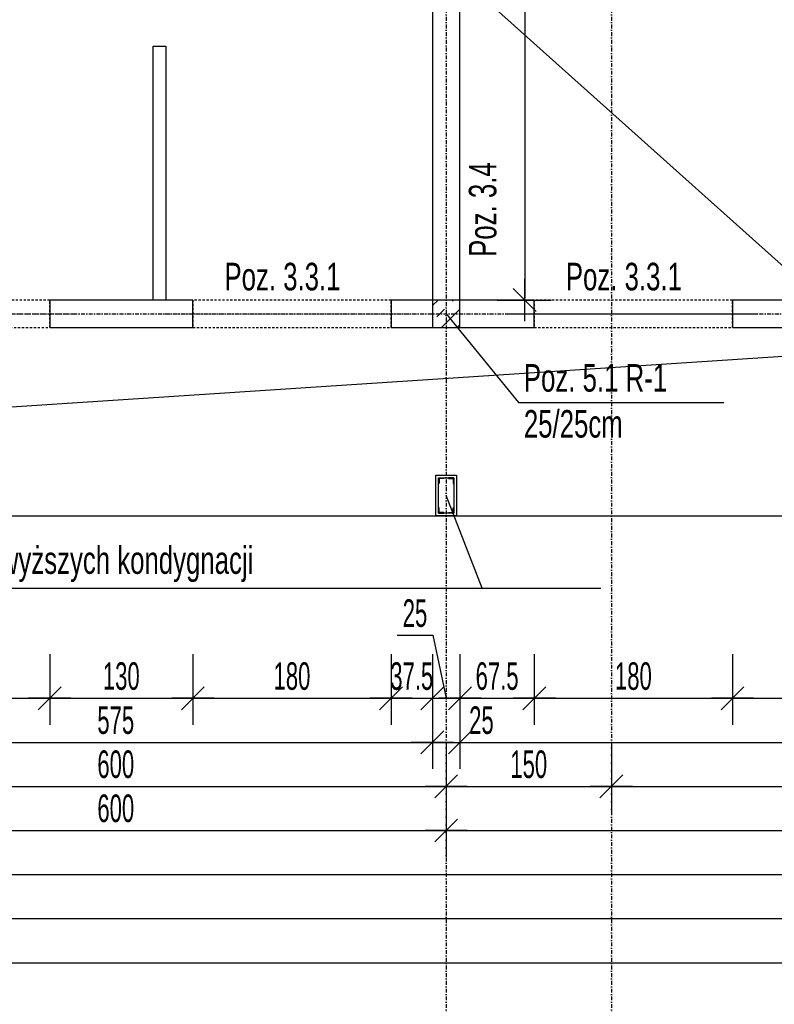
# Model space of a CAD drawing. Header units: millimetres. Extents: x -796 to 14823, y -2819 to 1873.
# Tile 43 of 51: x 12848 to 13533, y -1720 to -827. Entities that reach past the tile are written whole.
import ezdxf

# ---------------------------------------------------------------- set-up
doc = ezdxf.new("R2010")
doc.units = ezdxf.units.MM
doc.header["$LTSCALE"] = 10
doc.linetypes.add('MO', pattern=[0.7, 0.35, -0.17, 0.01, -0.17])
doc.linetypes.add('MP', pattern=[0.36, 0.2, -0.16])
for name, color, linetype in [('BA_prg', 3, 'Continuous'), ('BA_szr', 1, 'Continuous'), ('BA_txs', 2, 'Continuous'), ('BA_wym', 1, 'Continuous'), ('BD_lpm', 1, 'MP'), ('BD_osm', 1, 'MO'), ('BD_wic', 1, 'Continuous'), ('BD_wig', 3, 'Continuous'), ('BZ_odn', 1, 'Continuous'), ('BZ_txs', 2, 'Continuous')]:
    doc.layers.add(name, color=color, linetype=linetype)
doc.styles.add('BIKTS', font='bikromsw.shx', dxfattribs={"width": 0.8})
doc.styles.add('BIKWYM', font='bikromsw.shx', dxfattribs={"width": 0.6})
doc.dimstyles.new('BA_KR_100_cm', dxfattribs={"dimtxt": 25, "dimasz": 1.666667, "dimexe": 24, "dimexo": 0, "dimgap": 0, "dimtad": 0, "dimdec": 1, "dimrnd": 0.5, "dimzin": 9, "dimdsep": 46, "dimtxsty": 'BIKWYM', "dimblk": 'WYM-KR', "dimcen": 0, "dimdle": 20, "dimclrd": 256, "dimclre": 256, "dimclrt": 2, "dimadec": 0, "dimazin": 0, "dimtfac": 0.033333, "dimtdec": 1, "dimtmove": 0, "dimatfit": 3, "dimldrblk": 'WYM-KR', "dimfxl": 25, "dimfxlon": 1, "dimtvp": 0.8, "dimtolj": 1, "dimarcsym": 0})
doc.dimstyles.new('BZ_ST_100_cm', dxfattribs={"dimtxt": 25, "dimasz": 1.666667, "dimexe": 24, "dimexo": 0, "dimgap": 0, "dimtad": 0, "dimdec": 1, "dimrnd": 0.5, "dimdsep": 46, "dimtxsty": 'BIKWYM', "dimblk": 'WYM-ST', "dimcen": 0, "dimdle": 20, "dimclrd": 256, "dimclre": 256, "dimclrt": 7, "dimadec": 0, "dimazin": 0, "dimtfac": 0.033333, "dimtdec": 1, "dimtix": 1, "dimtmove": 2, "dimatfit": 3, "dimldrblk": 'WYM-ST', "dimfxl": 25, "dimfxlon": 1, "dimtvp": 0.8, "dimtolj": 1, "dimtzin": 0, "dimarcsym": 0})

# ---------------------------------------------------------------- blocks, each defined once
blk = doc.blocks.new('WYM-ST')
blk.add_hatch(color=256).paths.add_polyline_path([(-13, 2.88), (0, 0), (-13, -2.88)])
blk.add_lwpolyline([(0, 0), (-13, 2.88), (-13, -2.88), (0, 0)])
blk = doc.blocks.new('WYM-KR')
at = {"color": 7, "linetype": 'ByBlock'}
blk.add_line((6.24, 6.24), (-6.24, -6.24), dxfattribs=at)
at = {"linetype": 'ByBlock'}
blk.add_line((11.52, 0), (-11.52, 0), dxfattribs=at)
blk = doc.blocks.new('*D426')
at = {"layer": 'BA_wym', "lineweight": -2}
for p, q in [((12695.14, -1402.6), (12695.14, -1466.6)), ((12875.14, -1402.6), (12875.14, -1466.6)), ((12696.81, -1442.6), (12873.48, -1442.6))]:
    blk.add_line(p, q, dxfattribs=at)
at = {"layer": 'Defpoints', "color": 0}
for p in [(12695.14, -1106.15), (12875.14, -1106.15), (12875.14, -1442.6)]:
    blk.add_point(p, dxfattribs=at)
at = {"layer": 'BA_wym', "lineweight": -2, "xscale": 1.666666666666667, "yscale": 1.666666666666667, "zscale": 1.666666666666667, "rotation": 180}
blk.add_blockref('WYM-KR', (12695.14, -1442.6), dxfattribs=at)
at = {"layer": 'BA_wym', "lineweight": -2, "xscale": 1.666666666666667, "yscale": 1.666666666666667, "zscale": 1.666666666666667}
blk.add_blockref('WYM-KR', (12875.14, -1442.6), dxfattribs=at)
at = {"layer": 'BA_wym', "color": 2, "insert": (12785.14, -1422.6), "char_height": 25, "attachment_point": 5, "style": 'BIKWYM'}
blk.add_mtext('\\A1;180', dxfattribs=at)
blk = doc.blocks.new('*D427')
at = {"layer": 'BA_wym', "lineweight": -2}
for p, q in [((12875.14, -1402.6), (12875.14, -1466.6)), ((13005.15, -1402.6), (13005.15, -1466.6)), ((12876.81, -1442.6), (13003.48, -1442.6))]:
    blk.add_line(p, q, dxfattribs=at)
at = {"layer": 'Defpoints', "color": 0}
for p in [(12875.14, -1106.15), (13005.15, -1106.15), (13005.15, -1442.6)]:
    blk.add_point(p, dxfattribs=at)
at = {"layer": 'BA_wym', "lineweight": -2, "xscale": 1.666666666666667, "yscale": 1.666666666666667, "zscale": 1.666666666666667, "rotation": 180}
blk.add_blockref('WYM-KR', (12875.14, -1442.6), dxfattribs=at)
at = {"layer": 'BA_wym', "lineweight": -2, "xscale": 1.666666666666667, "yscale": 1.666666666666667, "zscale": 1.666666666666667}
blk.add_blockref('WYM-KR', (13005.15, -1442.6), dxfattribs=at)
at = {"layer": 'BA_wym', "color": 2, "insert": (12940.15, -1422.6), "char_height": 25, "attachment_point": 5, "style": 'BIKWYM'}
blk.add_mtext('\\A1;130', dxfattribs=at)
blk = doc.blocks.new('*D428')
at = {"layer": 'BA_wym', "lineweight": -2}
for p, q in [((13005.15, -1402.6), (13005.15, -1466.6)), ((13185.15, -1402.6), (13185.15, -1466.6)), ((13006.82, -1442.6), (13183.48, -1442.6))]:
    blk.add_line(p, q, dxfattribs=at)
at = {"layer": 'Defpoints', "color": 0}
for p in [(13005.15, -1106.15), (13185.15, -1106.15), (13185.15, -1442.6)]:
    blk.add_point(p, dxfattribs=at)
at = {"layer": 'BA_wym', "lineweight": -2, "xscale": 1.666666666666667, "yscale": 1.666666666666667, "zscale": 1.666666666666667, "rotation": 180}
blk.add_blockref('WYM-KR', (13005.15, -1442.6), dxfattribs=at)
at = {"layer": 'BA_wym', "lineweight": -2, "xscale": 1.666666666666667, "yscale": 1.666666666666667, "zscale": 1.666666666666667}
blk.add_blockref('WYM-KR', (13185.15, -1442.6), dxfattribs=at)
at = {"layer": 'BA_wym', "color": 2, "insert": (13095.15, -1422.6), "char_height": 25, "attachment_point": 5, "style": 'BIKWYM'}
blk.add_mtext('\\A1;180', dxfattribs=at)
blk = doc.blocks.new('*D429')
at = {"layer": 'BA_wym', "lineweight": -2}
for p, q in [((13185.15, -1402.6), (13185.15, -1466.6)), ((13222.64, -1402.6), (13222.64, -1466.6)), ((13183.48, -1442.6), (13181.82, -1442.6)), ((13185.15, -1442.6), (13222.64, -1442.6)), ((13224.31, -1442.6), (13225.98, -1442.6))]:
    blk.add_line(p, q, dxfattribs=at)
at = {"layer": 'Defpoints', "color": 0}
for p in [(13185.15, -1106.15), (13222.64, -1104.8), (13222.64, -1442.6)]:
    blk.add_point(p, dxfattribs=at)
at = {"layer": 'BA_wym', "lineweight": -2, "xscale": 1.666666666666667, "yscale": 1.666666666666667, "zscale": 1.666666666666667}
blk.add_blockref('WYM-KR', (13185.15, -1442.6), dxfattribs=at)
at = {"layer": 'BA_wym', "lineweight": -2, "xscale": 1.666666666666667, "yscale": 1.666666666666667, "zscale": 1.666666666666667, "rotation": 180}
blk.add_blockref('WYM-KR', (13222.64, -1442.6), dxfattribs=at)
at = {"layer": 'BA_wym', "color": 2, "insert": (13203.9, -1422.6), "char_height": 25, "attachment_point": 5, "style": 'BIKWYM'}
blk.add_mtext('\\A1;37.5', dxfattribs=at)
blk = doc.blocks.new('*D430')
at = {"layer": 'BA_wym', "lineweight": -2}
for p, q in [((13190.65, -1385.45), (13223.03, -1385.45)), ((13223.03, -1385.45), (13235.14, -1442.6)), ((13222.64, -1402.6), (13222.64, -1466.6)), ((13247.64, -1402.6), (13247.64, -1466.6)), ((13224.31, -1442.6), (13245.98, -1442.6))]:
    blk.add_line(p, q, dxfattribs=at)
at = {"layer": 'Defpoints', "color": 0}
for p in [(13222.64, -1104.8), (13247.64, -1106.15), (13247.64, -1442.6)]:
    blk.add_point(p, dxfattribs=at)
at = {"layer": 'BA_wym', "lineweight": -2, "xscale": 1.666666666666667, "yscale": 1.666666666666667, "zscale": 1.666666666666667, "rotation": 180}
blk.add_blockref('WYM-KR', (13222.64, -1442.6), dxfattribs=at)
at = {"layer": 'BA_wym', "lineweight": -2, "xscale": 1.666666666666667, "yscale": 1.666666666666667, "zscale": 1.666666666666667}
blk.add_blockref('WYM-KR', (13247.64, -1442.6), dxfattribs=at)
at = {"layer": 'BA_wym', "color": 2, "insert": (13206.84, -1365.45), "char_height": 25, "attachment_point": 5, "style": 'BIKWYM'}
blk.add_mtext('\\A1;25', dxfattribs=at)
blk = doc.blocks.new('*D431')
at = {"layer": 'BA_wym', "lineweight": -2}
for p, q in [((13247.64, -1402.6), (13247.64, -1466.6)), ((13315.14, -1402.6), (13315.14, -1466.6)), ((13249.31, -1442.6), (13313.47, -1442.6))]:
    blk.add_line(p, q, dxfattribs=at)
at = {"layer": 'Defpoints', "color": 0}
for p in [(13247.64, -1106.15), (13315.14, -1106.15), (13315.14, -1442.6)]:
    blk.add_point(p, dxfattribs=at)
at = {"layer": 'BA_wym', "lineweight": -2, "xscale": 1.666666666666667, "yscale": 1.666666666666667, "zscale": 1.666666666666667, "rotation": 180}
blk.add_blockref('WYM-KR', (13247.64, -1442.6), dxfattribs=at)
at = {"layer": 'BA_wym', "lineweight": -2, "xscale": 1.666666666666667, "yscale": 1.666666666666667, "zscale": 1.666666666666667}
blk.add_blockref('WYM-KR', (13315.14, -1442.6), dxfattribs=at)
at = {"layer": 'BA_wym', "color": 2, "insert": (13281.39, -1422.6), "char_height": 25, "attachment_point": 5, "style": 'BIKWYM'}
blk.add_mtext('\\A1;67.5', dxfattribs=at)
blk = doc.blocks.new('*D432')
at = {"layer": 'BA_wym', "lineweight": -2}
for p, q in [((13315.14, -1402.6), (13315.14, -1466.6)), ((13495.14, -1402.6), (13495.14, -1466.6)), ((13316.81, -1442.6), (13493.47, -1442.6))]:
    blk.add_line(p, q, dxfattribs=at)
at = {"layer": 'Defpoints', "color": 0}
for p in [(13315.14, -1106.15), (13495.14, -1106.15), (13495.14, -1442.6)]:
    blk.add_point(p, dxfattribs=at)
at = {"layer": 'BA_wym', "lineweight": -2, "xscale": 1.666666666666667, "yscale": 1.666666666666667, "zscale": 1.666666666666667, "rotation": 180}
blk.add_blockref('WYM-KR', (13315.14, -1442.6), dxfattribs=at)
at = {"layer": 'BA_wym', "lineweight": -2, "xscale": 1.666666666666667, "yscale": 1.666666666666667, "zscale": 1.666666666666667}
blk.add_blockref('WYM-KR', (13495.14, -1442.6), dxfattribs=at)
at = {"layer": 'BA_wym', "color": 2, "insert": (13405.14, -1422.6), "char_height": 25, "attachment_point": 5, "style": 'BIKWYM'}
blk.add_mtext('\\A1;180', dxfattribs=at)
blk = doc.blocks.new('*D433')
at = {"layer": 'BA_wym', "lineweight": -2}
for p, q in [((13495.14, -1402.6), (13495.14, -1466.6)), ((13705.14, -1402.6), (13705.14, -1466.6)), ((13496.81, -1442.6), (13703.47, -1442.6))]:
    blk.add_line(p, q, dxfattribs=at)
at = {"layer": 'Defpoints', "color": 0}
for p in [(13495.14, -1106.15), (13705.14, -1106.15), (13705.14, -1442.6)]:
    blk.add_point(p, dxfattribs=at)
at = {"layer": 'BA_wym', "lineweight": -2, "xscale": 1.666666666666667, "yscale": 1.666666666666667, "zscale": 1.666666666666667, "rotation": 180}
blk.add_blockref('WYM-KR', (13495.14, -1442.6), dxfattribs=at)
at = {"layer": 'BA_wym', "lineweight": -2, "xscale": 1.666666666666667, "yscale": 1.666666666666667, "zscale": 1.666666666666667}
blk.add_blockref('WYM-KR', (13705.14, -1442.6), dxfattribs=at)
at = {"layer": 'BA_wym', "color": 2, "insert": (13600.14, -1422.6), "char_height": 25, "attachment_point": 5, "style": 'BIKWYM'}
blk.add_mtext('\\A1;210', dxfattribs=at)
blk = doc.blocks.new('*D442')
at = {"layer": 'BA_wym', "lineweight": -2}
for p, q in [((12647.64, -1442.6), (12647.64, -1506.6)), ((13222.64, -1442.6), (13222.64, -1506.6)), ((12649.31, -1482.6), (13220.98, -1482.6))]:
    blk.add_line(p, q, dxfattribs=at)
at = {"layer": 'Defpoints', "color": 0}
for p in [(12647.64, -1081.15), (13222.64, -1081.15), (13222.64, -1482.6)]:
    blk.add_point(p, dxfattribs=at)
at = {"layer": 'BA_wym', "lineweight": -2, "xscale": 1.666666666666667, "yscale": 1.666666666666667, "zscale": 1.666666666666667, "rotation": 180}
blk.add_blockref('WYM-KR', (12647.64, -1482.6), dxfattribs=at)
at = {"layer": 'BA_wym', "lineweight": -2, "xscale": 1.666666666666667, "yscale": 1.666666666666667, "zscale": 1.666666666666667}
blk.add_blockref('WYM-KR', (13222.64, -1482.6), dxfattribs=at)
at = {"layer": 'BA_wym', "color": 2, "insert": (12935.14, -1462.6), "char_height": 25, "attachment_point": 5, "style": 'BIKWYM'}
blk.add_mtext('\\A1;575', dxfattribs=at)
blk = doc.blocks.new('*D443')
at = {"layer": 'BA_wym', "lineweight": -2}
for p, q in [((13222.64, -1442.6), (13222.64, -1506.6)), ((13247.64, -1442.6), (13247.64, -1506.6)), ((13220.98, -1482.6), (13219.31, -1482.6)), ((13222.64, -1482.6), (13247.64, -1482.6)), ((13249.31, -1482.6), (13283.36, -1482.6))]:
    blk.add_line(p, q, dxfattribs=at)
at = {"layer": 'Defpoints', "color": 0}
for p in [(13222.64, -1081.15), (13247.64, -1081.15), (13247.64, -1482.6)]:
    blk.add_point(p, dxfattribs=at)
at = {"layer": 'BA_wym', "lineweight": -2, "xscale": 1.666666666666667, "yscale": 1.666666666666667, "zscale": 1.666666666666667}
blk.add_blockref('WYM-KR', (13222.64, -1482.6), dxfattribs=at)
at = {"layer": 'BA_wym', "lineweight": -2, "xscale": 1.666666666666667, "yscale": 1.666666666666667, "zscale": 1.666666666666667, "rotation": 180}
blk.add_blockref('WYM-KR', (13247.64, -1482.6), dxfattribs=at)
at = {"layer": 'BA_wym', "color": 2, "insert": (13267.17, -1462.6), "char_height": 25, "attachment_point": 5, "style": 'BIKWYM'}
blk.add_mtext('\\A1;25', dxfattribs=at)
blk = doc.blocks.new('*D444')
at = {"layer": 'BA_wym', "lineweight": -2}
for p, q in [((13247.64, -1442.6), (13247.64, -1506.6)), ((13912.64, -1442.6), (13912.64, -1506.6)), ((13249.31, -1482.6), (13910.98, -1482.6))]:
    blk.add_line(p, q, dxfattribs=at)
at = {"layer": 'Defpoints', "color": 0}
for p in [(13247.64, -1081.15), (13912.64, -1277.15), (13912.64, -1482.6)]:
    blk.add_point(p, dxfattribs=at)
at = {"layer": 'BA_wym', "lineweight": -2, "xscale": 1.666666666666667, "yscale": 1.666666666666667, "zscale": 1.666666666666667, "rotation": 180}
blk.add_blockref('WYM-KR', (13247.64, -1482.6), dxfattribs=at)
at = {"layer": 'BA_wym', "lineweight": -2, "xscale": 1.666666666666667, "yscale": 1.666666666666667, "zscale": 1.666666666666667}
blk.add_blockref('WYM-KR', (13912.64, -1482.6), dxfattribs=at)
at = {"layer": 'BA_wym', "color": 2, "insert": (13580.14, -1462.6), "char_height": 25, "attachment_point": 5, "style": 'BIKWYM'}
blk.add_mtext('\\A1;665', dxfattribs=at)
blk = doc.blocks.new('*D450')
at = {"layer": 'BA_wym', "lineweight": -2}
for p, q in [((12635.14, -1482.6), (12635.14, -1546.6)), ((13235.14, -1482.6), (13235.14, -1546.6)), ((12636.81, -1522.6), (13233.48, -1522.6))]:
    blk.add_line(p, q, dxfattribs=at)
at = {"layer": 'Defpoints', "color": 0}
for p in [(12635.14, -1106.15), (13235.14, -1106.15), (13235.14, -1522.6)]:
    blk.add_point(p, dxfattribs=at)
at = {"layer": 'BA_wym', "lineweight": -2, "xscale": 1.666666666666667, "yscale": 1.666666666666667, "zscale": 1.666666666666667, "rotation": 180}
blk.add_blockref('WYM-KR', (12635.14, -1522.6), dxfattribs=at)
at = {"layer": 'BA_wym', "lineweight": -2, "xscale": 1.666666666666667, "yscale": 1.666666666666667, "zscale": 1.666666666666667}
blk.add_blockref('WYM-KR', (13235.14, -1522.6), dxfattribs=at)
at = {"layer": 'BA_wym', "color": 2, "insert": (12935.14, -1502.6), "char_height": 25, "attachment_point": 5, "style": 'BIKWYM'}
blk.add_mtext('\\A1;600', dxfattribs=at)
blk = doc.blocks.new('*D451')
at = {"layer": 'BA_wym', "lineweight": -2}
for p, q in [((13235.14, -1482.6), (13235.14, -1546.6)), ((13385.14, -1482.6), (13385.14, -1546.6)), ((13236.81, -1522.6), (13383.48, -1522.6))]:
    blk.add_line(p, q, dxfattribs=at)
at = {"layer": 'Defpoints', "color": 0}
for p in [(13385.14, -1000.57), (13235.14, -1106.15), (13385.14, -1522.6)]:
    blk.add_point(p, dxfattribs=at)
at = {"layer": 'BA_wym', "lineweight": -2, "xscale": 1.666666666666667, "yscale": 1.666666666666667, "zscale": 1.666666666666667, "rotation": 180}
blk.add_blockref('WYM-KR', (13235.14, -1522.6), dxfattribs=at)
at = {"layer": 'BA_wym', "lineweight": -2, "xscale": 1.666666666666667, "yscale": 1.666666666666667, "zscale": 1.666666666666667}
blk.add_blockref('WYM-KR', (13385.14, -1522.6), dxfattribs=at)
at = {"layer": 'BA_wym', "color": 2, "insert": (13310.14, -1502.6), "char_height": 25, "attachment_point": 5, "style": 'BIKWYM'}
blk.add_mtext('\\A1;150', dxfattribs=at)
blk = doc.blocks.new('*D452')
at = {"layer": 'BA_wym', "lineweight": -2}
for p, q in [((13385.14, -1482.6), (13385.14, -1546.6)), ((13925.14, -1482.6), (13925.14, -1546.6)), ((13386.81, -1522.6), (13923.48, -1522.6))]:
    blk.add_line(p, q, dxfattribs=at)
at = {"layer": 'Defpoints', "color": 0}
for p in [(13385.14, -1106.34), (13925.14, -1110.31), (13925.14, -1522.6)]:
    blk.add_point(p, dxfattribs=at)
at = {"layer": 'BA_wym', "lineweight": -2, "xscale": 1.666666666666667, "yscale": 1.666666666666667, "zscale": 1.666666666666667, "rotation": 180}
blk.add_blockref('WYM-KR', (13385.14, -1522.6), dxfattribs=at)
at = {"layer": 'BA_wym', "lineweight": -2, "xscale": 1.666666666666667, "yscale": 1.666666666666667, "zscale": 1.666666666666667}
blk.add_blockref('WYM-KR', (13925.14, -1522.6), dxfattribs=at)
at = {"layer": 'BA_wym', "color": 2, "insert": (13655.14, -1502.6), "char_height": 25, "attachment_point": 5, "style": 'BIKWYM'}
blk.add_mtext('\\A1;540', dxfattribs=at)
blk = doc.blocks.new('*D456')
at = {"layer": 'BA_wym', "lineweight": -2}
for p, q in [((12635.14, -1522.6), (12635.14, -1586.6)), ((13235.14, -1522.6), (13235.14, -1586.6)), ((12636.81, -1562.6), (13233.48, -1562.6))]:
    blk.add_line(p, q, dxfattribs=at)
at = {"layer": 'Defpoints', "color": 0}
for p in [(12635.14, -1240.15), (13235.14, -1240.15), (13235.14, -1562.6)]:
    blk.add_point(p, dxfattribs=at)
at = {"layer": 'BA_wym', "lineweight": -2, "xscale": 1.666666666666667, "yscale": 1.666666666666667, "zscale": 1.666666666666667, "rotation": 180}
blk.add_blockref('WYM-KR', (12635.14, -1562.6), dxfattribs=at)
at = {"layer": 'BA_wym', "lineweight": -2, "xscale": 1.666666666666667, "yscale": 1.666666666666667, "zscale": 1.666666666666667}
blk.add_blockref('WYM-KR', (13235.14, -1562.6), dxfattribs=at)
at = {"layer": 'BA_wym', "color": 2, "insert": (12935.14, -1542.6), "char_height": 25, "attachment_point": 5, "style": 'BIKWYM'}
blk.add_mtext('\\A1;600', dxfattribs=at)
blk = doc.blocks.new('*D457')
at = {"layer": 'BA_wym', "lineweight": -2}
for p, q in [((13235.14, -1522.6), (13235.14, -1586.6)), ((13937.64, -1522.6), (13937.64, -1586.6)), ((13236.81, -1562.6), (13935.98, -1562.6))]:
    blk.add_line(p, q, dxfattribs=at)
at = {"layer": 'Defpoints', "color": 0}
for p in [(13235.14, -1240.15), (13937.64, -1277.15), (13937.64, -1562.6)]:
    blk.add_point(p, dxfattribs=at)
at = {"layer": 'BA_wym', "lineweight": -2, "xscale": 1.666666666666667, "yscale": 1.666666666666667, "zscale": 1.666666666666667, "rotation": 180}
blk.add_blockref('WYM-KR', (13235.14, -1562.6), dxfattribs=at)
at = {"layer": 'BA_wym', "lineweight": -2, "xscale": 1.666666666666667, "yscale": 1.666666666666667, "zscale": 1.666666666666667}
blk.add_blockref('WYM-KR', (13937.64, -1562.6), dxfattribs=at)
at = {"layer": 'BA_wym', "color": 2, "insert": (13586.39, -1542.6), "char_height": 25, "attachment_point": 5, "style": 'BIKWYM'}
blk.add_mtext('\\A1;702.5', dxfattribs=at)
blk = doc.blocks.new('*D459')
at = {"layer": 'BA_wym', "lineweight": -2}
for p, q in [((11357.64, -1562.6), (11357.64, -1626.6)), ((13912.64, -1562.6), (13912.64, -1626.6)), ((11359.31, -1602.6), (13910.98, -1602.6))]:
    blk.add_line(p, q, dxfattribs=at)
at = {"layer": 'Defpoints', "color": 0}
for p in [(11357.64, -1277.15), (13912.64, -1277.15), (13912.64, -1602.6)]:
    blk.add_point(p, dxfattribs=at)
at = {"layer": 'BA_wym', "lineweight": -2, "xscale": 1.666666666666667, "yscale": 1.666666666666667, "zscale": 1.666666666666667, "rotation": 180}
blk.add_blockref('WYM-KR', (11357.64, -1602.6), dxfattribs=at)
at = {"layer": 'BA_wym', "lineweight": -2, "xscale": 1.666666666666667, "yscale": 1.666666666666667, "zscale": 1.666666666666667}
blk.add_blockref('WYM-KR', (13912.64, -1602.6), dxfattribs=at)
at = {"layer": 'BA_wym', "color": 2, "insert": (12635.14, -1582.6), "char_height": 25, "attachment_point": 5, "style": 'BIKWYM'}
blk.add_mtext('\\A1;2555', dxfattribs=at)
blk = doc.blocks.new('*D461')
at = {"layer": 'BA_wym', "lineweight": -2}
for p, q in [((11332.64, -1602.6), (11332.64, -1666.6)), ((13937.64, -1602.6), (13937.64, -1666.6)), ((11334.31, -1642.6), (13935.98, -1642.6))]:
    blk.add_line(p, q, dxfattribs=at)
at = {"layer": 'Defpoints', "color": 0}
for p in [(11332.64, -1277.15), (13937.64, -1277.15), (13937.64, -1642.6)]:
    blk.add_point(p, dxfattribs=at)
at = {"layer": 'BA_wym', "lineweight": -2, "xscale": 1.666666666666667, "yscale": 1.666666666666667, "zscale": 1.666666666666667, "rotation": 180}
blk.add_blockref('WYM-KR', (11332.64, -1642.6), dxfattribs=at)
at = {"layer": 'BA_wym', "lineweight": -2, "xscale": 1.666666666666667, "yscale": 1.666666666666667, "zscale": 1.666666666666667}
blk.add_blockref('WYM-KR', (13937.64, -1642.6), dxfattribs=at)
at = {"layer": 'BA_wym', "color": 2, "insert": (12635.14, -1622.6), "char_height": 25, "attachment_point": 5, "style": 'BIKWYM'}
blk.add_mtext('\\A1;2605', dxfattribs=at)
blk = doc.blocks.new('*D515')
at = {"layer": 'BA_wym', "lineweight": -2}
for p, q in [((14383.64, 769.85), (14432.64, 769.85)), ((14408.64, 768.19), (14408.64, -1275.48)), ((14383.64, -1277.15), (14432.64, -1277.15))]:
    blk.add_line(p, q, dxfattribs=at)
at = {"layer": 'Defpoints', "color": 0}
for p in [(13247.64, 769.85), (13937.64, -1277.15), (14408.64, -1277.15)]:
    blk.add_point(p, dxfattribs=at)
at = {"layer": 'BA_wym', "lineweight": -2, "xscale": 1.666666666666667, "yscale": 1.666666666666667, "zscale": 1.666666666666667}
for p, rotation in [((14408.64, 769.85), 90), ((14408.64, -1277.15), 270)]:
    blk.add_blockref('WYM-KR', p, dxfattribs=dict(at, rotation=rotation))
at = {"layer": 'BA_wym', "color": 2, "insert": (14388.64, -253.65), "char_height": 25, "attachment_point": 5, "rotation": 90, "style": 'BIKWYM'}
blk.add_mtext('\\A1;2047', dxfattribs=at)
blk = doc.blocks.new('*D560')
at = {"layer": 'BA_wym', "lineweight": -2}
for p, q in [((13281.51, -356.15), (13330.51, -356.15)), ((13306.51, -357.81), (13306.51, -1079.48)), ((13281.51, -1081.15), (13330.51, -1081.15))]:
    blk.add_line(p, q, dxfattribs=at)
at = {"layer": 'Defpoints', "color": 0}
for p in [(13266.51, -356.15), (13266.51, -1081.15), (13306.51, -1081.15)]:
    blk.add_point(p, dxfattribs=at)
at = {"layer": 'BA_wym', "lineweight": -2, "xscale": 1.666666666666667, "yscale": 1.666666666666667, "zscale": 1.666666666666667}
for p, rotation in [((13306.51, -356.15), 90), ((13306.51, -1081.15), 270)]:
    blk.add_blockref('WYM-KR', p, dxfattribs=dict(at, rotation=rotation))
at = {"layer": 'BA_wym', "color": 2, "insert": (13286.51, -718.65), "char_height": 25, "attachment_point": 5, "rotation": 90, "style": 'BIKWYM'}
blk.add_mtext('\\A1;725', dxfattribs=at)
blk = doc.blocks.new('*D634')
at = {"layer": 'BA_wym', "lineweight": -2}
for p, q in [((11161.64, -1642.6), (11161.64, -1706.6)), ((14108.64, -1642.6), (14108.64, -1706.6)), ((11163.31, -1682.6), (14106.98, -1682.6))]:
    blk.add_line(p, q, dxfattribs=at)
at = {"layer": 'Defpoints', "color": 0}
for p in [(11161.64, -178.65), (14108.64, -178.65), (14108.64, -1682.6)]:
    blk.add_point(p, dxfattribs=at)
at = {"layer": 'BA_wym', "lineweight": -2, "xscale": 1.666666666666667, "yscale": 1.666666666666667, "zscale": 1.666666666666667, "rotation": 180}
blk.add_blockref('WYM-KR', (11161.64, -1682.6), dxfattribs=at)
at = {"layer": 'BA_wym', "lineweight": -2, "xscale": 1.666666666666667, "yscale": 1.666666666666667, "zscale": 1.666666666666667}
blk.add_blockref('WYM-KR', (14108.64, -1682.6), dxfattribs=at)
at = {"layer": 'BA_wym', "color": 2, "insert": (12635.14, -1662.6), "char_height": 25, "attachment_point": 5, "style": 'BIKWYM'}
blk.add_mtext('\\A1;2947', dxfattribs=at)

msp = doc.modelspace()

# ---------------------------------------------------------------- hatches: boundary and pattern name
at = {"layer": 'BA_szr'}
h = msp.add_hatch(dxfattribs=at)
h.set_pattern_fill('BIK_ZELBET', color=256, scale=100, angle=45, pattern_type=2)
h.set_pattern_definition([(45, (1608.868, -2149.997), (-14.142136, 14.142136), []), (45, (1601.797, -2142.926), (-14.142136, 14.142136), [10, -10])])
h.paths.add_polyline_path([(13222.64, -1106.15), (13247.64, -1106.15), (13247.64, -1081.15), (13222.64, -1081.15)])

# ---------------------------------------------------------------- linework, layer by layer
at = {"layer": 'BA_prg', "color": 8}
for points in [[(13228.14, -1242.65), (13233.14, -1242.65), (13233.14, -1242.9, -0.414214), (13232.79, -1243.25), (13229.44, -1243.25, 0.414214), (13228.74, -1243.95), (13228.74, -1247.3, -0.414214), (13228.39, -1247.65), (13228.14, -1247.65)], [(13242.14, -1242.65), (13237.14, -1242.65), (13237.14, -1242.9, 0.414214), (13237.49, -1243.25), (13240.84, -1243.25, -0.414214), (13241.54, -1243.95), (13241.54, -1247.3, 0.414214), (13241.89, -1247.65), (13242.14, -1247.65)], [(13228.14, -1274.65), (13233.14, -1274.65), (13233.14, -1274.4, 0.414214), (13232.79, -1274.05), (13229.44, -1274.05, -0.414214), (13228.74, -1273.35), (13228.74, -1270, 0.414214), (13228.39, -1269.65), (13228.14, -1269.65)], [(13242.14, -1274.65), (13237.14, -1274.65), (13237.14, -1274.4, -0.414214), (13237.49, -1274.05), (13240.84, -1274.05, 0.414214), (13241.54, -1273.35), (13241.54, -1270, -0.414214), (13241.89, -1269.65), (13242.14, -1269.65)]]:
    msp.add_lwpolyline(points, format="xyb", close=True, dxfattribs=at)
at = {"layer": 'BD_lpm'}
for points in [[(12695.14, -1106.15), (12875.14, -1106.15), (12875.14, -1081.15), (12695.14, -1081.15)], [(13005.15, -1106.15), (13185.15, -1106.15), (13185.15, -1081.15), (13005.15, -1081.15)], [(13315.14, -1106.15), (13495.14, -1106.15), (13495.14, -1081.15), (13315.14, -1081.15)]]:
    msp.add_lwpolyline(points, close=True, dxfattribs=at)
at = {"layer": 'BD_osm', "color": 5}
for p, q in [((12670.14, -1093.65), (12900.14, -1093.65)), ((12980.15, -1093.65), (13210.15, -1093.65)), ((13290.14, -1093.65), (13520.14, -1093.65))]:
    msp.add_line(p, q, dxfattribs=at)
at = {"layer": 'BD_osm'}
for points in [[(13235.14, 1289.86), (13235.14, -1782.6)], [(13385.14, 1289.86), (13385.14, -1782.6)], [(10761.64, -1093.65), (14508.64, -1093.65)]]:
    msp.add_lwpolyline(points, dxfattribs=at)
at = {"layer": 'BD_wic', "color": 5}
msp.add_line((14823.18, -2199.47), (10396.41, 1767.09), dxfattribs=at)
at = {"layer": 'BD_wic'}
for points in [[(12969.14, -1081.15), (12969.14, -850.64), (12980.64, -850.64), (12980.64, -1081.15)], [(11332.64, -1277.15), (13937.64, -1106.15)], [(11357.64, -1277.15), (13912.64, -1277.15)]]:
    msp.add_lwpolyline(points, dxfattribs=at)
at = {"layer": 'BD_wic', "color": 8}
for points in [[(13225.64, -1240.15), (13244.64, -1240.15), (13244.64, -1277.15), (13225.64, -1277.15)], [(13242.14, -1274.65), (13228.14, -1274.65), (13228.14, -1242.65), (13242.14, -1242.65)]]:
    msp.add_lwpolyline(points, close=True, dxfattribs=at)
at = {"layer": 'BD_wig'}
msp.add_lwpolyline([(13185.15, -1106.15), (13315.14, -1106.15), (13315.14, -1081.15), (13247.64, -1081.15), (13247.64, -356.15), (13261.64, -356.15), (13261.64, -331.15), (13028.15, -331.15), (13028.15, -356.15), (13222.64, -356.15), (13222.64, -1081.15), (13185.15, -1081.15), (13185.15, -1106.15)], dxfattribs=at)
for points in [[(12875.14, -1106.15), (13005.15, -1106.15), (13005.15, -1081.15), (12875.14, -1081.15)], [(13222.64, -1106.15), (13247.64, -1106.15), (13247.64, -1081.15), (13222.64, -1081.15)], [(13495.14, -1106.15), (13705.14, -1106.15), (13705.14, -1081.15), (13495.14, -1081.15)]]:
    msp.add_lwpolyline(points, close=True, dxfattribs=at)
at = {"layer": 'BZ_odn'}
msp.add_line((13267.96, -1342.6), (13235.14, -1258.65), dxfattribs=at)

# ---------------------------------------------------------------- texts
at = {"layer": 'BA_txs', "style": 'BIKTS', "width": 0.7}
msp.add_text('Poz. 3.4', height=25, rotation=90, dxfattribs=at).set_placement((13280.74, -1042.02))
for p in [(13033.83, -1072.39), (13343.82, -1072.39)]:
    msp.add_text('Poz. 3.3.1', height=25, dxfattribs=at).set_placement(p)
at = {"layer": 'BZ_txs', "char_height": 25, "attachment_point": 1, "style": 'BIKTS'}
for s, insert, width in [('{\\W0.7;Poz. 5.1 R-1\\P\\A1;25/25cm}', (13305.71, -1139.34), 452.0462), ('{\\W0.7;słupy dekoracyjne, stanowią część balustrady, nie przenoszą obciążeń z wyższych kondygnacji }', (12072.82, -1304.67), 1484.2954)]:
    msp.add_mtext(s, dxfattribs=dict(at, insert=insert, width=width))

# ---------------------------------------------------------------- dimensions: what is measured, and where the dimension line sits
at = {"layer": 'BA_wym'}
for base, p1, p2, picture, middle in [((14408.64, -1277.15), (13247.64, 769.85), (13937.64, -1277.15), '*D515', (14388.64, -253.65)), ((13306.51, -1081.15), (13266.51, -356.15), (13266.51, -1081.15), '*D560', (13286.51, -718.65))]:
    dim = msp.add_linear_dim(base=base, p1=p1, p2=p2, angle=90, dimstyle='BA_KR_100_cm', override={"dimatfit": 1}, dxfattribs=at)
    dim.commit()
    dim.dimension.update_dxf_attribs({"geometry": picture, "text_midpoint": middle})
for base, p1, p2, override, picture, middle in [((14108.64, -1682.6), (11161.64, -178.65), (14108.64, -178.65), {"dimatfit": 1, "dimfxl": 40}, '*D634', (12635.14, -1662.6)), ((13385.14, -1522.6), (13235.14, -1106.15), (13385.14, -1000.57), {"dimtmove": 1, "dimatfit": 1, "dimfxl": 40}, '*D451', (13310.14, -1502.6)), ((13222.64, -1482.6), (12647.64, -1081.15), (13222.64, -1081.15), {"dimtmove": 1, "dimatfit": 1, "dimfxl": 40}, '*D442', (12935.14, -1462.6)), ((13247.64, -1482.6), (13222.64, -1081.15), (13247.64, -1081.15), {"dimblk": 'WYM-KR', "dimatfit": 1, "dimfxl": 40}, '*D443', (13267.17, -1462.6)), ((13912.64, -1482.6), (13247.64, -1081.15), (13912.64, -1277.15), {"dimtmove": 1, "dimatfit": 1, "dimfxl": 40}, '*D444', (13580.14, -1462.6)), ((13235.14, -1522.6), (12635.14, -1106.15), (13235.14, -1106.15), {"dimtmove": 1, "dimatfit": 1, "dimfxl": 40}, '*D450', (12935.14, -1502.6)), ((12875.14, -1442.6), (12695.14, -1106.15), (12875.14, -1106.15), {"dimtmove": 1, "dimatfit": 1, "dimfxl": 40}, '*D426', (12785.14, -1422.6)), ((13005.15, -1442.6), (12875.14, -1106.15), (13005.15, -1106.15), {"dimtmove": 1, "dimatfit": 1, "dimfxl": 40}, '*D427', (12940.15, -1422.6)), ((13185.15, -1442.6), (13005.15, -1106.15), (13185.15, -1106.15), {"dimtmove": 1, "dimatfit": 1, "dimfxl": 40}, '*D428', (13095.15, -1422.6)), ((13315.14, -1442.6), (13247.64, -1106.15), (13315.14, -1106.15), {"dimtmove": 1, "dimatfit": 1, "dimfxl": 40}, '*D431', (13281.39, -1422.6)), ((13495.14, -1442.6), (13315.14, -1106.15), (13495.14, -1106.15), {"dimtmove": 1, "dimatfit": 1, "dimfxl": 40}, '*D432', (13405.14, -1422.6)), ((13925.14, -1522.6), (13385.14, -1106.34), (13925.14, -1110.31), {"dimtmove": 1, "dimatfit": 1, "dimfxl": 40}, '*D452', (13655.14, -1502.6)), ((13705.14, -1442.6), (13495.14, -1106.15), (13705.14, -1106.15), {"dimtmove": 1, "dimatfit": 1, "dimfxl": 40}, '*D433', (13600.14, -1422.6)), ((13235.14, -1562.6), (12635.14, -1240.15), (13235.14, -1240.15), {"dimtmove": 1, "dimatfit": 1, "dimfxl": 40}, '*D456', (12935.14, -1542.6)), ((13937.64, -1562.6), (13235.14, -1240.15), (13937.64, -1277.15), {"dimtmove": 1, "dimatfit": 1, "dimfxl": 40}, '*D457', (13586.39, -1542.6)), ((13937.64, -1642.6), (11332.64, -1277.15), (13937.64, -1277.15), {"dimatfit": 1, "dimfxl": 40}, '*D461', (12635.14, -1622.6)), ((13912.64, -1602.6), (11357.64, -1277.15), (13912.64, -1277.15), {"dimtmove": 1, "dimatfit": 1, "dimfxl": 40}, '*D459', (12635.14, -1582.6))]:
    dim = msp.add_linear_dim(base=base, p1=p1, p2=p2, dimstyle='BA_KR_100_cm', override=override, dxfattribs=at)
    dim.commit()
    dim.dimension.update_dxf_attribs({"geometry": picture, "text_midpoint": middle})
for base, p1, p2, override, picture, middle in [((13222.64, -1442.6), (13185.15, -1106.15), (13222.64, -1104.8), {"dimblk": 'WYM-KR', "dimatfit": 1, "dimfxl": 40}, '*D429', (13203.9, -1442.6)), ((13247.64, -1442.6), (13222.64, -1104.8), (13247.64, -1106.15), {"dimtmove": 1, "dimatfit": 1, "dimfxl": 40}, '*D430', (13223.03, -1385.45))]:
    dim = msp.add_linear_dim(base=base, p1=p1, p2=p2, dimstyle='BA_KR_100_cm', override=override, dxfattribs=at)
    dim.commit()
    dim.dimension.update_dxf_attribs({"geometry": picture, "text_midpoint": middle, "dimtype": 160})

# ---------------------------------------------------------------- leaders
at = {"layer": 'BZ_odn', "has_arrowhead": 0}
for points in [[(13235.14, -1093.65), (13300.85, -1174.14), (13487.23, -1174.14)], [(12035.14, -1258.65), (12067.96, -1342.6), (13375.49, -1342.6)]]:
    msp.add_leader(points, dimstyle='BZ_ST_100_cm', dxfattribs=at)

doc.saveas('drawing.dxf')
